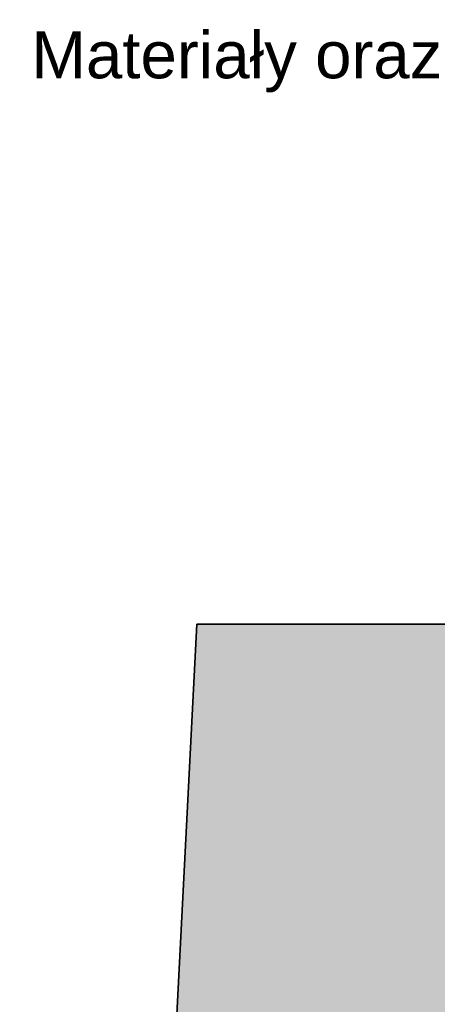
# Model space of a CAD drawing. Header units: centimetres. Extents: x -1015 to 134, y 1908 to 2956.
# Tile 237 of 256: x -931 to -806, y 2662 to 2956. Entities that reach past the tile are written whole.
import ezdxf

# ---------------------------------------------------------------- set-up
doc = ezdxf.new("R2010")
doc.units = ezdxf.units.CM
for name, color, linetype, lineweight in [('Notatki tekstowe-1', 7, 'Continuous', 9), ('Ściany-1', 254, 'Continuous', 18), ('Ściany-2', 250, 'Continuous', 35)]:
    doc.layers.add(name, color=color, linetype=linetype, lineweight=lineweight)
doc.styles.add('Arial_4', font='arial.ttf', dxfattribs={"height": 14})

msp = doc.modelspace()

# ---------------------------------------------------------------- hatches: boundary and pattern name
at = {"layer": 'Ściany-1'}
h = msp.add_hatch(color=256, dxfattribs=at)
h.paths.add_polyline_path([(109.52, 2682.08), (109.52, 2775.08), (-136.22, 2775.08), (-136.22, 2682.08), (23.89, 2682.08)])
h.paths.add_polyline_path([(-244.22, 2682.08), (-244.22, 2775.08), (-400.22, 2775.08), (-400.22, 2682.08), (-272.67, 2682.08)])
h.paths.add_polyline_path([(-508.22, 2682.08), (-508.22, 2775.08), (-664.22, 2775.08), (-664.22, 2682.08), (-569.24, 2682.08)])
h.paths.add_polyline_path([(-773.13, 2682.08), (-772.22, 2682.08), (-772.22, 2775.08), (-878.38, 2775.08), (-883.15, 2682.08), (-786.31, 2682.08)])
msp.add_hatch(color=256, dxfattribs=at).paths.add_polyline_path([(-819.03, 2044.08), (-786.31, 2682.08), (-883.15, 2682.08), (-915.87, 2044.08), (-865.81, 2044.08)])

# ---------------------------------------------------------------- linework, layer by layer
at = {"layer": 'Ściany-2'}
for p, q in [((-878.38, 2775.08), (-915.87, 2044.08)), ((-772.22, 2775.08), (-878.38, 2775.08))]:
    msp.add_line(p, q, dxfattribs=at)

# ---------------------------------------------------------------- texts
at = {"layer": 'Notatki tekstowe-1', "insert": (-927.77, 2952.09), "char_height": 14, "width": 854.08, "attachment_point": 1, "line_spacing_factor": 0.936439, "style": 'Arial_4', "bg_fill": 3, "box_fill_scale": 1.25, "bg_fill_color": 256, "bg_fill_true_color": 13158600, "bg_fill_transparency": 0}
msp.add_mtext('\\pxt3.62857,7.25714,10.88571,14.51429,18.14286,21.77143,25.4,29.02857,32.65714,36.28571,39.91429,43.54286,47.17143,50.8,54.42857,58.05714,61.68571,65.31429,68.94286,72.57143,76.2,79.82857,83.45714,87.08571,90.71429,94.34286,97.97143,101.6,105.22857,108.85714,112.48571,116.11429;{Materiały oraz meble zostały opisane w Załącznik 1 - Zestawienie materiałów wykończeniowych }', dxfattribs=at)

doc.saveas('drawing.dxf')
